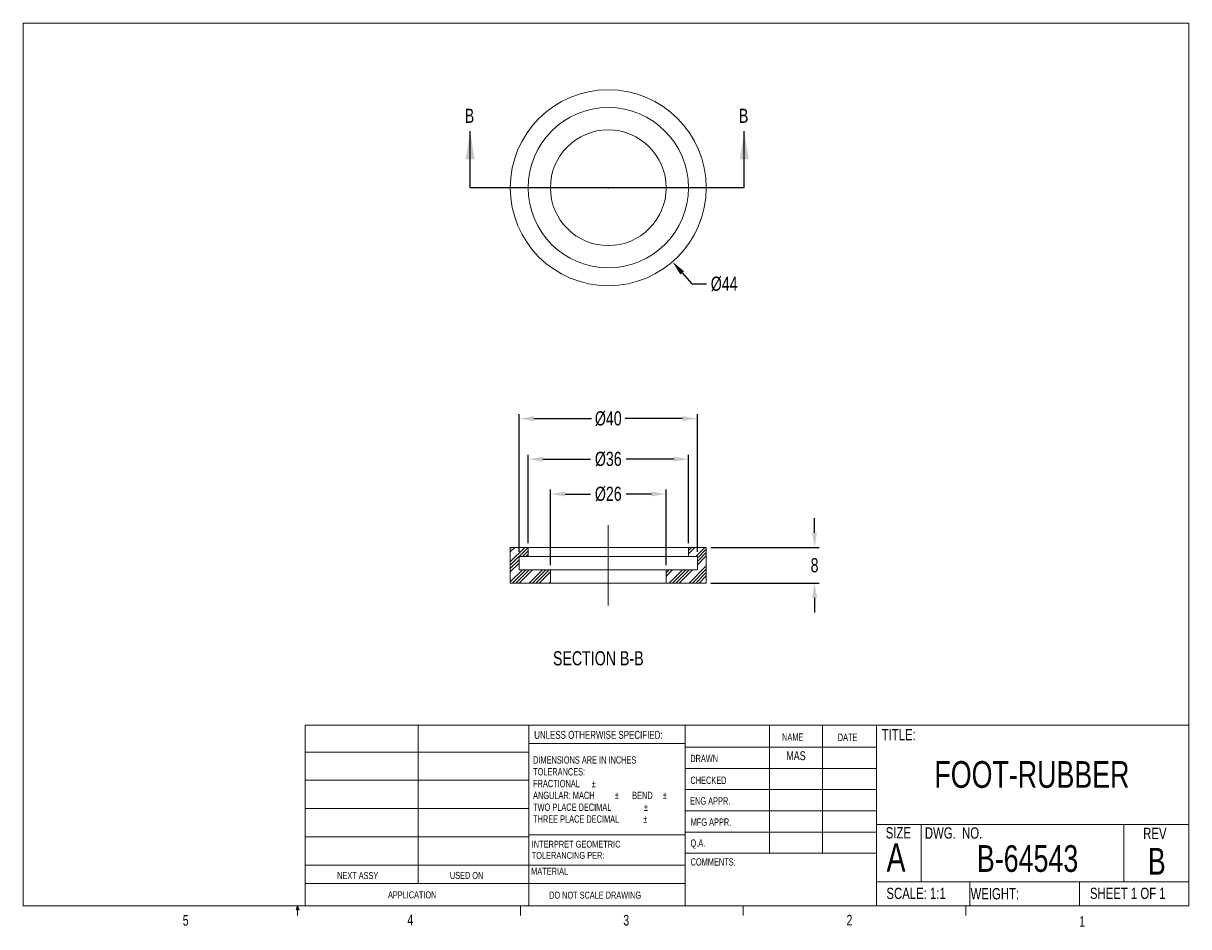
# Model space of a CAD drawing. Header units: millimetres. Extents: x 8 to 270, y 5 to 208.
import ezdxf
from ezdxf.enums import TextEntityAlignment as Align
from ezdxf.lldxf.tags import DXFTag

# ---------------------------------------------------------------- set-up
doc = ezdxf.new("R2010")
doc.units = ezdxf.units.MM
doc.header["$PDSIZE"] = -1
for name, color, linetype in [('CENTERLINE', 5, 'CENTERX2'), ('DIM', 2, 'Continuous'), ('HATCH', 1, 'Continuous'), ('TITLEBLOCK', 6, 'Continuous')]:
    doc.layers.add(name, color=color, linetype=linetype)
doc.layers.add('OBJECT', color=4, linetype='Continuous', lineweight=15)
doc.styles.add('SLDTEXTSTYLE0', font='TXT', dxfattribs={"width": 0.75})
tags = doc.linetypes.add('CENTERX2', pattern=[20.32, 12.7, -2.54, 2.54, -2.54]).pattern_tags.tags
tags[10:11] = [DXFTag(74, 4), DXFTag(75, 0), DXFTag(340, '0'), DXFTag(46, 1.0), DXFTag(50, 0.0), DXFTag(44, 0.0), DXFTag(45, 0.0)]
tags[8:9] = [DXFTag(74, 4), DXFTag(75, 0), DXFTag(340, '0'), DXFTag(46, 1.0), DXFTag(50, 0.0), DXFTag(44, 0.0), DXFTag(45, 0.0)]
tags[6:7] = [DXFTag(74, 4), DXFTag(75, 0), DXFTag(340, '0'), DXFTag(46, 1.0), DXFTag(50, 0.0), DXFTag(44, 0.0), DXFTag(45, 0.0)]
tags[4:5] = [DXFTag(74, 4), DXFTag(75, 0), DXFTag(340, '0'), DXFTag(46, 1.0), DXFTag(50, 0.0), DXFTag(44, 0.0), DXFTag(45, 0.0)]
doc.dimstyles.new('SLDDIMSTYLE0', dxfattribs={"dimtxt": 3.175, "dimasz": 3.302, "dimexe": 1, "dimexo": 1, "dimgap": 0.79375, "dimtad": 0, "dimtih": 1, "dimtoh": 1, "dimrnd": 1e-09, "dimzin": 12, "dimdsep": 46, "dimtxsty": 'SLDTEXTSTYLE0', "dimsah": 1, "dimcen": 0.09, "dimadec": 0, "dimazin": 0, "dimtfac": 1, "dimtmove": 0, "dimatfit": 3, "dimfxl": 1, "dimtolj": 1, "dimtzin": 12, "dimarcsym": 0})
pattern_1 = [(45, (8.0988, 0), (-2.245064, 2.245064), []), (45, (8.847, 0), (-2.245064, 2.245064), []), (45, (9.5955, 0), (-2.245064, 2.245064), []), (45, (10.344, 0), (-2.245064, 2.245064), [])]

# ---------------------------------------------------------------- blocks, each defined once
blk = doc.blocks.new('TITLEBLOCK-A')
at = {"layer": 'TITLEBLOCK', "linetype": 'Continuous', "lineweight": 0}
for p, q in [((8.38, 208.08), (270, 208.08)), ((8.38, 208.08), (8.38, 9.96)), ((270, 9.96), (270, 208.08)), ((71.65, 50.53), (270, 50.53)), ((71.65, 9.96), (71.65, 50.53)), ((97, 50.53), (97, 14.94)), ((121.87, 9.96), (121.87, 50.53)), ((156.96, 50.53), (156.96, 9.96)), ((175.86, 50.33), (175.86, 21.75)), ((187.76, 50.33), (187.76, 21.75)), ((199.93, 50.53), (199.93, 9.96)), ((71.65, 44.49), (121.87, 44.49)), ((156.96, 46.41), (121.87, 46.41)), ((156.96, 45.57), (199.93, 45.57)), ((156.96, 40.8), (199.93, 40.8)), ((71.65, 38.14), (121.87, 38.14)), ((156.96, 36.04), (199.93, 36.04)), ((71.65, 31.79), (121.87, 31.79)), ((199.93, 31.28), (156.96, 31.28)), ((199.93, 26.52), (156.96, 26.52)), ((199.93, 28.24), (270, 28.24)), ((209.98, 28.24), (209.98, 15.37)), ((255.47, 28.24), (255.47, 15.37)), ((71.65, 25.44), (121.87, 25.44)), ((121.87, 25.93), (156.96, 25.93)), ((199.93, 21.75), (156.96, 21.75)), ((71.65, 19.09), (121.87, 19.09)), ((121.87, 19.07), (156.96, 19.07)), ((71.65, 14.94), (156.96, 14.94)), ((199.93, 15.37), (270, 15.37)), ((220.84, 15.37), (220.84, 9.96)), ((245.52, 15.37), (245.52, 9.96)), ((270, 9.96), (8.38, 9.96)), ((69.63, 9.08), (69.97, 9.96)), ((70.29, 9.08), (69.63, 9.08)), ((69.97, 9.96), (69.97, 7.8)), ((69.97, 9.96), (70.29, 9.08)), ((119.98, 9.96), (119.98, 7.8)), ((169.98, 9.96), (169.98, 7.8)), ((219.99, 9.96), (219.99, 7.8))]:
    blk.add_line(p, q, dxfattribs=at)
at = {"layer": 'TITLEBLOCK', "linetype": 'Continuous', "lineweight": 0, "attachment_point": 1, "style": 'SLDTEXTSTYLE0'}
for s, insert, char_height in [('UNLESS OTHERWISE SPECIFIED:', (123.06, 49.23), 1.778), ('NAME', (178.72, 48.66), 1.651), ('DATE', (191.22, 48.61), 1.651), ('TITLE:', (201.09, 49.65), 2.54), ('DIMENSIONS ARE IN INCHES', (122.82, 43.53), 1.651), ('DRAWN', (158.1, 43.86), 1.651), ('TOLERANCES:', (122.82, 40.88), 1.651), ('FRACTIONAL', (122.82, 38.23), 1.651), ('%%p', (135.96, 38.23), 1.651), ('CHECKED', (158.15, 38.97), 1.651), ('ANGULAR: MACH', (122.82, 35.58), 1.651), ('%%p', (141.19, 35.58), 1.651), ('     BEND ', (142.76, 35.58), 1.651), ('%%p', (151.97, 35.58), 1.651), ('ENG APPR.', (158.08, 34.33), 1.651), ('TWO PLACE DECIMAL    ', (122.82, 32.92), 1.651), ('%%p', (147.7, 32.92), 1.651), ('THREE PLACE DECIMAL  ', (122.82, 30.27), 1.651), ('%%p', (147.55, 30.27), 1.651), ('MFG APPR.', (158.2, 29.58), 1.651), ('SIZE', (201.98, 27.62), 2.54), ('DWG.  NO.', (210.78, 27.58), 2.54), ('REV', (259.79, 27.48), 2.54), ('INTERPRET GEOMETRIC', (122.51, 24.56), 1.524), ('Q.A.', (158.16, 24.86), 1.651), ('A', (202.18, 23.98), 6.35), ('TOLERANCING PER:', (122.51, 22.04), 1.524), ('MATERIAL', (122.38, 18.49), 1.524), ('COMMENTS:', (158.18, 20.64), 1.651), ('NEXT ASSY', (78.84, 17.55), 1.587), ('USED ON', (104.15, 17.58), 1.587), ('APPLICATION', (90.25, 13.21), 1.5875), ('DO NOT SCALE DRAWING', (126.43, 13.15), 1.5875), ('SCALE: 1:1', (202.15, 14.02), 2.54), ('WEIGHT: ', (221.04, 13.94), 2.54), ('SHEET 1 OF 1', (247.83, 14.03), 2.54), ('5', (44.17, 7.89), 2.38), ('4', (94.58, 7.97), 2.38), ('3', (143.06, 7.92), 2.38), ('2', (193.19, 7.94), 2.38), ('1', (245.41, 7.65), 2.38)]:
    blk.add_mtext(s, dxfattribs=dict(at, insert=insert, char_height=char_height))
at = {"layer": 'TITLEBLOCK', "style": 'SLDTEXTSTYLE0', "width": 0.75}
for tag, height, p in [('DRAWN_BY', 2, (181.84, 43.66)), ('TITLE', 6, (234.81, 39.45)), ('DWG_NO', 6, (233.83, 20.58)), ('REV', 6, (262.83, 19.96))]:
    blk.add_attdef(tag, text='', height=height, dxfattribs=at).set_placement(p, align=Align.MIDDLE)
blk = doc.blocks.new('*D2')
at = {"color": 0, "linetype": 'ByBlock', "lineweight": -2}
for p, q in [((186.01, 93.7), (186.01, 97)), ((162.7, 90.4), (187.01, 90.4)), ((162.7, 82.4), (187.01, 82.4)), ((186.01, 79.1), (186.01, 75.79))]:
    blk.add_line(p, q, dxfattribs=at)
at = {"color": 0, "linetype": 'ByBlock'}
for points in [[(186.01, 90.4), (186.56, 93.7), (185.46, 93.7)], [(186.01, 82.4), (186.56, 79.1), (185.46, 79.1)]]:
    blk.add_solid(points, dxfattribs=at)
at = {"layer": 'DEFPOINTS', "color": 0, "linetype": 'ByBlock'}
for p in [(161.7, 90.4), (161.7, 82.4)]:
    blk.add_point(p, dxfattribs=at)
at = {"color": 0, "linetype": 'ByBlock', "insert": (186.01, 86.4), "char_height": 3.17, "attachment_point": 5, "style": 'SLDTEXTSTYLE0'}
blk.add_mtext('8', dxfattribs=at)
blk = doc.blocks.new('*D3')
at = {"color": 0, "linetype": 'ByBlock', "lineweight": -2}
for p, q in [((121.7, 91.4), (121.7, 111.24)), ((125.01, 110.24), (135.73, 110.24)), ((154.4, 110.24), (143.68, 110.24)), ((157.7, 91.4), (157.7, 111.24))]:
    blk.add_line(p, q, dxfattribs=at)
at = {"color": 0, "linetype": 'ByBlock'}
for points in [[(121.7, 110.24), (125.01, 109.69), (125.01, 110.79)], [(157.7, 110.24), (154.4, 109.69), (154.4, 110.79)]]:
    blk.add_solid(points, dxfattribs=at)
at = {"layer": 'DEFPOINTS', "color": 0, "linetype": 'ByBlock'}
for p in [(121.7, 90.4), (157.7, 90.4)]:
    blk.add_point(p, dxfattribs=at)
at = {"color": 0, "linetype": 'ByBlock', "insert": (139.7, 110.24), "char_height": 3.175, "attachment_point": 5, "style": 'SLDTEXTSTYLE0'}
blk.add_mtext('%%c36', dxfattribs=at)
blk = doc.blocks.new('*D6')
at = {"color": 0, "linetype": 'ByBlock', "lineweight": -2}
for p, q in [((126.7, 86.4), (126.7, 103.4)), ((130.01, 102.4), (135.73, 102.4)), ((149.4, 102.4), (143.68, 102.4)), ((152.7, 86.4), (152.7, 103.4))]:
    blk.add_line(p, q, dxfattribs=at)
at = {"color": 0, "linetype": 'ByBlock'}
for points in [[(126.7, 102.4), (130.01, 101.85), (130.01, 102.95)], [(152.7, 102.4), (149.4, 101.85), (149.4, 102.95)]]:
    blk.add_solid(points, dxfattribs=at)
at = {"layer": 'DEFPOINTS', "color": 0, "linetype": 'ByBlock'}
for p in [(126.7, 85.4), (152.7, 85.4)]:
    blk.add_point(p, dxfattribs=at)
at = {"color": 0, "linetype": 'ByBlock', "insert": (139.7, 102.4), "char_height": 3.175, "attachment_point": 5, "style": 'SLDTEXTSTYLE0'}
blk.add_mtext('%%c26', dxfattribs=at)
blk = doc.blocks.new('*D4')
at = {"color": 0, "linetype": 'ByBlock', "lineweight": -2}
for p, q in [((119.7, 89.4), (119.7, 120.33)), ((123.01, 119.33), (135.93, 119.33)), ((156.4, 119.33), (143.47, 119.33)), ((159.7, 89.4), (159.7, 120.33))]:
    blk.add_line(p, q, dxfattribs=at)
at = {"color": 0, "linetype": 'ByBlock'}
for points in [[(119.7, 119.33), (123.01, 118.78), (123.01, 119.88)], [(159.7, 119.33), (156.4, 118.78), (156.4, 119.88)]]:
    blk.add_solid(points, dxfattribs=at)
at = {"layer": 'DEFPOINTS', "color": 0, "linetype": 'ByBlock'}
for p in [(119.7, 88.4), (159.7, 88.4)]:
    blk.add_point(p, dxfattribs=at)
at = {"color": 0, "linetype": 'ByBlock', "insert": (139.7, 119.33), "char_height": 3.175, "attachment_point": 5, "style": 'SLDTEXTSTYLE0'}
blk.add_mtext('%%c40', dxfattribs=at)
blk = doc.blocks.new('*D5')
at = {"color": 0, "linetype": 'ByBlock', "lineweight": -2}
for p, q in [((139.61, 171.17), (139.79, 171.17)), ((139.7, 171.26), (139.7, 171.08)), ((156.28, 152.06), (158.45, 149.56)), ((158.45, 149.56), (161.75, 149.56))]:
    blk.add_line(p, q, dxfattribs=at)
at = {"color": 0, "linetype": 'ByBlock'}
blk.add_solid([(154.12, 154.55), (155.87, 151.7), (156.7, 152.42)], dxfattribs=at)
at = {"layer": 'DEFPOINTS', "color": 0, "linetype": 'ByBlock'}
for p in [(125.29, 187.79), (154.12, 154.55)]:
    blk.add_point(p, dxfattribs=at)
at = {"color": 0, "linetype": 'ByBlock', "insert": (165.72, 149.56), "char_height": 3.175, "attachment_point": 5, "style": 'SLDTEXTSTYLE0'}
blk.add_mtext('%%c44', dxfattribs=at)

msp = doc.modelspace()

# ---------------------------------------------------------------- hatches: boundary and pattern name
at = {"layer": 'HATCH', "lineweight": 0}
h = msp.add_hatch(dxfattribs=at)
h.set_pattern_fill('ANSI34', color=256, scale=0.166667, style=0)
h.set_pattern_definition(pattern_1)
h.paths.add_polyline_path([(121.703, 90.398), (117.703, 90.398), (117.703, 82.398), (126.703, 82.398), (126.703, 85.398), (119.703, 85.398), (119.703, 88.398), (121.703, 88.398)], flags=0)
h = msp.add_hatch(dxfattribs=at)
h.set_pattern_fill('ANSI34', color=256, scale=0.166667, style=0)
h.set_pattern_definition(pattern_1)
h.paths.add_polyline_path([(152.703, 82.398), (161.703, 82.398), (161.703, 90.398), (157.703, 90.398), (157.703, 88.398), (159.703, 88.398), (159.703, 85.398), (152.703, 85.398)], flags=0)

# ---------------------------------------------------------------- linework, layer by layer
at = {"color": 0, "lineweight": -2}
for p, q in [((139.613, 171.17), (139.793, 171.17)), ((139.613, 171.17), (139.793, 171.17)), ((139.613, 171.17), (139.793, 171.17)), ((139.703, 171.26), (139.703, 171.08)), ((139.703, 171.26), (139.703, 171.08)), ((139.703, 171.26), (139.703, 171.08))]:
    msp.add_line(p, q, dxfattribs=at)
at = {"layer": 'CENTERLINE', "linetype": 'CENTERX2', "lineweight": 0}
msp.add_line((139.703, 95.398), (139.703, 77.398), dxfattribs=at)
at = {"layer": 'DIM'}
for p, q in [((108.696, 171.17), (108.696, 183.87)), ((170.234, 171.17), (170.234, 183.87)), ((170.234, 171.17), (108.696, 171.17))]:
    msp.add_line(p, q, dxfattribs=at)
for points in [[(108.696, 183.87), (107.68, 177.52), (109.712, 177.52)], [(170.234, 183.87), (169.218, 177.52), (171.25, 177.52)]]:
    msp.add_solid(points, dxfattribs=at)
at = {"layer": 'OBJECT'}
for p, q in [((117.703, 90.398), (117.703, 82.398)), ((121.703, 90.398), (117.703, 90.398)), ((121.703, 88.398), (121.703, 90.398)), ((157.703, 90.398), (121.703, 90.398)), ((157.703, 90.398), (157.703, 88.398)), ((161.703, 90.398), (157.703, 90.398)), ((161.703, 82.398), (161.703, 90.398)), ((119.703, 88.398), (121.703, 88.398)), ((119.703, 85.398), (119.703, 88.398)), ((157.703, 88.398), (121.703, 88.398)), ((157.703, 88.398), (159.703, 88.398)), ((159.703, 88.398), (159.703, 85.398)), ((126.703, 85.398), (119.703, 85.398)), ((126.703, 82.398), (126.703, 85.398)), ((152.703, 85.398), (126.703, 85.398)), ((152.703, 85.398), (152.703, 82.398)), ((159.703, 85.398), (152.703, 85.398)), ((117.703, 82.398), (126.703, 82.398)), ((152.703, 82.398), (126.703, 82.398)), ((152.703, 82.398), (161.703, 82.398))]:
    msp.add_line(p, q, dxfattribs=at)
for radius in [22, 18, 13]:
    msp.add_circle((139.703, 171.17), radius, dxfattribs=at)

# ---------------------------------------------------------------- block references
msp.add_blockref('TITLEBLOCK-A', (0, 0)).add_auto_attribs({'TITLE': 'FOOT-RUBBER', 'REV': 'B', 'DWG_NO': 'B-64543', 'DRAWN_BY': 'MAS'})

# ---------------------------------------------------------------- texts
at = {"layer": 'DIM', "char_height": 3.175, "attachment_point": 1, "style": 'SLDTEXTSTYLE0'}
for s, insert in [('B', (107.482, 188.905)), ('B', (169.02, 188.905)), ('SECTION B-B', (127.29, 67.116))]:
    msp.add_mtext(s, dxfattribs=dict(at, insert=insert))

# ---------------------------------------------------------------- dimensions: what is measured, and where the dimension line sits
at = {"layer": 'DIM'}
dim = msp.add_diameter_dim_2p(p1=(125.287, 187.788), p2=(154.119, 154.551), dimstyle='SLDDIMSTYLE0', override={"dimsah": 0, "dimtofl": 0, "dimatfit": 1}, dxfattribs=at)
dim.commit()
dim.dimension.update_dxf_attribs({"geometry": '*D5', "text_midpoint": (165.722, 149.562)})
for base, p1, p2, picture, middle in [((159.703, 119.326), (119.703, 88.398), (159.703, 88.398), '*D4', (139.703, 119.326)), ((157.703, 110.24), (121.703, 90.398), (157.703, 90.398), '*D3', (139.703, 110.24)), ((152.703, 102.398), (126.703, 85.398), (152.703, 85.398), '*D6', (139.703, 102.398))]:
    dim = msp.add_linear_dim(base=base, p1=p1, p2=p2, text='%%c<>', dimstyle='SLDDIMSTYLE0', dxfattribs=at)
    dim.commit()
    dim.dimension.update_dxf_attribs({"geometry": picture, "text_midpoint": middle})
dim = msp.add_linear_dim(base=(186.012, 90.398), p1=(161.703, 82.398), p2=(161.703, 90.398), angle=90, dimstyle='SLDDIMSTYLE0', dxfattribs=at)
dim.commit()
dim.dimension.update_dxf_attribs({"geometry": '*D2', "text_midpoint": (186.012, 86.398)})

doc.saveas('drawing.dxf')
